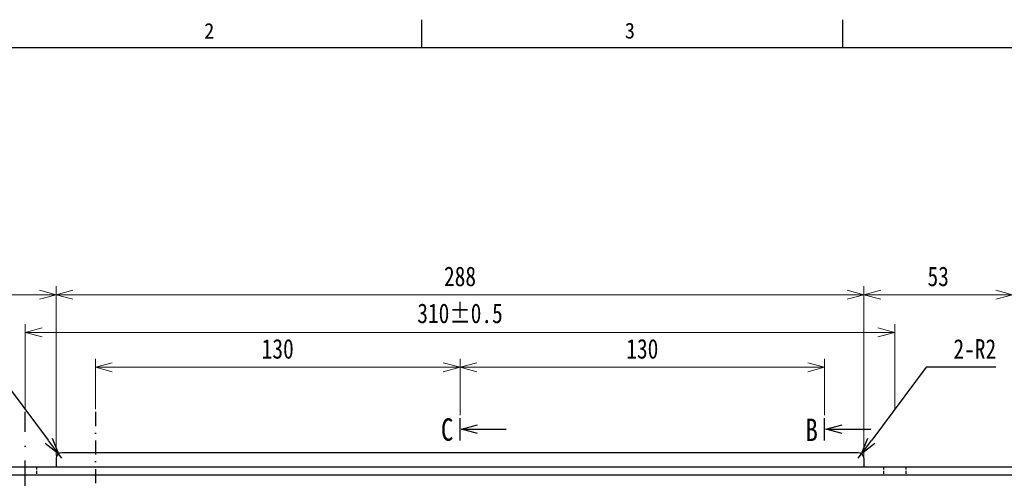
# Model space of a CAD drawing. Extents: x 641 to 1470, y 11 to 605.
# Tile 5 of 17: x 765 to 941, y 508 to 590. Entities that reach past the tile are written whole.
import ezdxf

# ---------------------------------------------------------------- set-up
doc = ezdxf.new("R2010")
doc.units = 0
doc.header["$MEASUREMENT"] = 0
doc.linetypes.add('DASHDOT', pattern=[1, 0.5, -0.25, 0, -0.25])
doc.linetypes.add('DASHED', pattern=[0.75, 0.5, -0.25])
doc.layers.get('0').update_dxf_attribs({"linetype": 'CONTINUOUS'})
doc.layers.get('DEFPOINTS').update_dxf_attribs({"linetype": 'CONTINUOUS'})
for name, color, linetype in [('DD0-2', 4, 'CONTINUOUS'), ('M1-1', 2, 'CONTINUOUS'), ('M1-2', 2, 'CONTINUOUS'), ('M21-1', 2, 'CONTINUOUS'), ('M4-2', 114, 'CONTINUOUS'), ('M80-2', 7, 'CONTINUOUS'), ('M80-3', 7, 'CONTINUOUS')]:
    doc.layers.add(name, color=color, linetype=linetype)
doc.styles.add('FS2312', font='txt', dxfattribs={"width": 0.8})
doc.styles.add('HANKAKU', font='txt')
doc.dimstyles.new('ISO-25', dxfattribs={"dimtxt": 3.5, "dimasz": 3, "dimexe": 1.5, "dimexo": 0.5, "dimtad": 1, "dimdec": 1, "dimlfac": 2, "dimdsep": 46, "dimtxsty": 'FS2312', "dimblk": 'OPEN30', "dimcen": 0.09, "dimclrd": 4, "dimclre": 4, "dimclrt": 4, "dimadec": 0, "dimazin": 0, "dimtfac": 1, "dimtdec": 1, "dimtmove": 0, "dimatfit": 3, "dimldrblk": 'OPEN30', "dimfxl": 1, "dimlwd": 18, "dimlwe": 18, "dimarcsym": 0})
doc.dimstyles.new('LEADSTYL', dxfattribs={"dimtxt": 3, "dimasz": 3, "dimexe": 0.18, "dimexo": 0.0625, "dimgap": 1, "dimtad": 0, "dimtih": 1, "dimtoh": 1, "dimdec": 4, "dimzin": 0, "dimdsep": 46, "dimtxsty": 'Standard', "dimblk1": 'OPEN', "dimblk2": 'OPEN', "dimsah": 1, "dimcen": 0.09, "dimadec": 0, "dimazin": 0, "dimtfac": 1, "dimtdec": 4, "dimtofl": 0, "dimtmove": 0, "dimatfit": 3, "dimldrblk": 'OPEN', "dimfxl": 1, "dimtolj": 1, "dimtzin": 0, "dimarcsym": 0})
doc.dimstyles.get("Standard").update_dxf_attribs({"dimtxt": 3.5, "dimasz": 3, "dimexe": 1.5, "dimexo": 0.5, "dimgap": 1.5, "dimtad": 3, "dimtoh": 1, "dimlfac": 0.5, "dimdsep": 46, "dimtxsty": 'FS2312', "dimblk1": 'OPEN', "dimblk2": 'OPEN', "dimsah": 1, "dimcen": 0.09, "dimadec": 0, "dimazin": 0, "dimtfac": 1, "dimtmove": 0, "dimatfit": 3, "dimldrblk": 'OPEN', "dimfxl": 1, "dimtolj": 1, "dimtzin": 0, "dimarcsym": 0})

# ---------------------------------------------------------------- blocks, each defined once
blk = doc.blocks.new('_OPEN')
at = {"color": 0}
for p, q in [((0, 0), (-1, 0)), ((-0.966, 0.259), (0, 0)), ((0, 0), (-0.966, -0.259))]:
    blk.add_line(p, q, dxfattribs=at)
blk = doc.blocks.new('_Open30')
at = {"color": 0, "linetype": 'ByBlock', "lineweight": -2}
for p, q in [((-1, 0.268), (0, 0)), ((0, 0), (-1, -0.268)), ((0, 0), (-1, 0))]:
    blk.add_line(p, q, dxfattribs=at)
blk = doc.blocks.new('*D285')
at = {"layer": 'DD0-2', "color": 4, "lineweight": 18, "transparency": 16777216}
for p, q in [((843.6, 519.31), (843.6, 529.39)), ((908.6, 519.31), (908.6, 529.39)), ((905.6, 527.89), (846.6, 527.89))]:
    blk.add_line(p, q, dxfattribs=at)
at = {"layer": 'DEFPOINTS', "color": 0, "transparency": 16777216}
for p in [(843.6, 527.89), (843.6, 518.81), (908.6, 518.81)]:
    blk.add_point(p, dxfattribs=at)
at = {"layer": 'DD0-2', "color": 4, "lineweight": 18, "transparency": 16777216, "xscale": 3, "yscale": 3, "zscale": 3, "rotation": 180}
blk.add_blockref('_Open30', (843.6, 527.89), dxfattribs=at)
at = {"layer": 'DD0-2', "color": 4, "lineweight": 18, "transparency": 16777216, "xscale": 3, "yscale": 3, "zscale": 3}
blk.add_blockref('_Open30', (908.6, 527.89), dxfattribs=at)
at = {"layer": 'DD0-2', "color": 4, "transparency": 16777216, "insert": (876.1, 531.14), "char_height": 3.5, "attachment_point": 5, "style": 'FS2312'}
blk.add_mtext('130', dxfattribs=at)
blk = doc.blocks.new('*D286')
at = {"layer": 'DD0-2', "color": 4, "lineweight": 18, "transparency": 16777216}
for p, q in [((778.6, 520.4), (778.6, 529.39)), ((843.6, 519.31), (843.6, 529.39)), ((840.6, 527.89), (781.6, 527.89))]:
    blk.add_line(p, q, dxfattribs=at)
at = {"layer": 'DEFPOINTS', "color": 0, "transparency": 16777216}
for p in [(778.6, 527.89), (778.6, 519.9), (843.6, 518.81)]:
    blk.add_point(p, dxfattribs=at)
at = {"layer": 'DD0-2', "color": 4, "lineweight": 18, "transparency": 16777216, "xscale": 3, "yscale": 3, "zscale": 3, "rotation": 180}
blk.add_blockref('_Open30', (778.6, 527.89), dxfattribs=at)
at = {"layer": 'DD0-2', "color": 4, "lineweight": 18, "transparency": 16777216, "xscale": 3, "yscale": 3, "zscale": 3}
blk.add_blockref('_Open30', (843.6, 527.89), dxfattribs=at)
at = {"layer": 'DD0-2', "color": 4, "transparency": 16777216, "insert": (811.1, 531.14), "char_height": 3.5, "attachment_point": 5, "style": 'FS2312'}
blk.add_mtext('130', dxfattribs=at)
blk = doc.blocks.new('*D300')
at = {"layer": 'DD0-2', "color": 0, "lineweight": -2, "transparency": 16777216}
for p, q in [((748, 527.89), (760.45, 527.89)), ((760.45, 527.89), (770.2, 514.85)), ((772.6, 511.64), (772, 512.44))]:
    blk.add_line(p, q, dxfattribs=at)
at = {"layer": 'DEFPOINTS', "color": 0, "transparency": 16777216}
for p in [(772, 512.44), (772.6, 511.64)]:
    blk.add_point(p, dxfattribs=at)
at = {"layer": 'DD0-2', "color": 0, "lineweight": -2, "transparency": 16777216, "xscale": 3, "yscale": 3, "zscale": 3, "rotation": 306.7896996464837}
blk.add_blockref('_OPEN', (772, 512.44), dxfattribs=at)
at = {"layer": 'DD0-2', "color": 0, "transparency": 16777216, "insert": (751.76, 531.14), "char_height": 3.5, "attachment_point": 5, "style": 'FS2312'}
blk.add_mtext('\\A1;2-R2', dxfattribs=at)
blk = doc.blocks.new('*D301')
at = {"layer": 'DD0-2', "color": 0, "lineweight": -2, "transparency": 16777216}
for p, q in [((926.69, 527.89), (916.99, 514.85)), ((939.14, 527.89), (926.69, 527.89)), ((914.6, 511.64), (915.2, 512.44))]:
    blk.add_line(p, q, dxfattribs=at)
at = {"layer": 'DEFPOINTS', "color": 0, "transparency": 16777216}
for p in [(914.6, 511.64), (915.2, 512.44)]:
    blk.add_point(p, dxfattribs=at)
at = {"layer": 'DD0-2', "color": 0, "lineweight": -2, "transparency": 16777216, "xscale": 3, "yscale": 3, "zscale": 3, "rotation": 233.3364075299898}
blk.add_blockref('_OPEN', (915.2, 512.44), dxfattribs=at)
at = {"layer": 'DD0-2', "color": 0, "transparency": 16777216, "insert": (935.38, 531.14), "char_height": 3.5, "attachment_point": 5, "style": 'FS2312'}
blk.add_mtext('\\A1;2-R2', dxfattribs=at)
blk = doc.blocks.new('*D304')
at = {"layer": 'DD0-2', "color": 4, "lineweight": 18, "transparency": 16777216}
for p, q in [((968.35, 510.14), (990.1, 510.14)), ((988.6, 254.64), (988.6, 507.14)), ((772.1, 251.64), (990.1, 251.64))]:
    blk.add_line(p, q, dxfattribs=at)
at = {"layer": 'DEFPOINTS', "color": 0, "transparency": 16777216}
for p in [(967.85, 510.14), (988.6, 510.14), (771.6, 251.64)]:
    blk.add_point(p, dxfattribs=at)
at = {"layer": 'DD0-2', "color": 4, "lineweight": 18, "transparency": 16777216, "xscale": 3, "yscale": 3, "zscale": 3}
for p, rotation in [((988.6, 510.14), 90), ((988.6, 251.64), 270)]:
    blk.add_blockref('_Open30', p, dxfattribs=dict(at, rotation=rotation))
at = {"layer": 'DD0-2', "color": 4, "transparency": 16777216, "insert": (984.46, 380.89), "char_height": 3.5, "attachment_point": 5, "rotation": 90, "style": 'FS2312'}
blk.add_mtext('517{\\H0.6x;\\S+0.2^ -0.3;}（大）', dxfattribs=at)
blk = doc.blocks.new('*D305')
at = {"layer": 'DD0-2', "color": 4, "lineweight": 18, "transparency": 16777216}
for p, q in [((915.6, 512.14), (915.6, 542.31)), ((918.6, 540.81), (939.1, 540.81)), ((942.1, 512.14), (942.1, 542.31))]:
    blk.add_line(p, q, dxfattribs=at)
at = {"layer": 'DEFPOINTS', "color": 0, "transparency": 16777216}
for p in [(942.1, 540.81), (915.6, 511.64), (942.1, 511.64)]:
    blk.add_point(p, dxfattribs=at)
at = {"layer": 'DD0-2', "color": 4, "lineweight": 18, "transparency": 16777216, "xscale": 3, "yscale": 3, "zscale": 3, "rotation": 180}
blk.add_blockref('_Open30', (915.6, 540.81), dxfattribs=at)
at = {"layer": 'DD0-2', "color": 4, "lineweight": 18, "transparency": 16777216, "xscale": 3, "yscale": 3, "zscale": 3}
blk.add_blockref('_Open30', (942.1, 540.81), dxfattribs=at)
at = {"layer": 'DD0-2', "color": 4, "transparency": 16777216, "insert": (928.85, 544.06), "char_height": 3.5, "attachment_point": 5, "style": 'FS2312'}
blk.add_mtext('53', dxfattribs=at)
blk = doc.blocks.new('*D306')
at = {"layer": 'DD0-2', "color": 4, "lineweight": 18, "transparency": 16777216}
for p, q in [((745.1, 512.14), (745.1, 542.31)), ((748.1, 540.81), (768.6, 540.81)), ((771.6, 512.14), (771.6, 542.31))]:
    blk.add_line(p, q, dxfattribs=at)
at = {"layer": 'DEFPOINTS', "color": 0, "transparency": 16777216}
for p in [(771.6, 540.81), (745.1, 511.64), (771.6, 511.64)]:
    blk.add_point(p, dxfattribs=at)
at = {"layer": 'DD0-2', "color": 4, "lineweight": 18, "transparency": 16777216, "xscale": 3, "yscale": 3, "zscale": 3, "rotation": 180}
blk.add_blockref('_Open30', (745.1, 540.81), dxfattribs=at)
at = {"layer": 'DD0-2', "color": 4, "lineweight": 18, "transparency": 16777216, "xscale": 3, "yscale": 3, "zscale": 3}
blk.add_blockref('_Open30', (771.6, 540.81), dxfattribs=at)
at = {"layer": 'DD0-2', "color": 4, "transparency": 16777216, "insert": (758.35, 544.06), "char_height": 3.5, "attachment_point": 5, "style": 'FS2312'}
blk.add_mtext('53', dxfattribs=at)
blk = doc.blocks.new('*D307')
at = {"layer": 'DD0-2', "color": 4, "lineweight": 18, "transparency": 16777216}
for p, q in [((771.6, 512.14), (771.6, 542.31)), ((774.6, 540.81), (912.6, 540.81)), ((915.6, 510.64), (915.6, 542.31))]:
    blk.add_line(p, q, dxfattribs=at)
at = {"layer": 'DEFPOINTS', "color": 0, "transparency": 16777216}
for p in [(915.6, 540.81), (771.6, 511.64), (915.6, 510.14)]:
    blk.add_point(p, dxfattribs=at)
at = {"layer": 'DD0-2', "color": 4, "lineweight": 18, "transparency": 16777216, "xscale": 3, "yscale": 3, "zscale": 3, "rotation": 180}
blk.add_blockref('_Open30', (771.6, 540.81), dxfattribs=at)
at = {"layer": 'DD0-2', "color": 4, "lineweight": 18, "transparency": 16777216, "xscale": 3, "yscale": 3, "zscale": 3}
blk.add_blockref('_Open30', (915.6, 540.81), dxfattribs=at)
at = {"layer": 'DD0-2', "color": 4, "transparency": 16777216, "insert": (843.6, 544.06), "char_height": 3.5, "attachment_point": 5, "style": 'FS2312'}
blk.add_mtext('288', dxfattribs=at)
blk = doc.blocks.new('*D327')
at = {"layer": 'DD0-2', "color": 4, "lineweight": 18, "transparency": 16777216}
for p, q in [((766.1, 520.4), (766.1, 535.59)), ((921.1, 520.4), (921.1, 535.59)), ((769.1, 534.09), (918.1, 534.09))]:
    blk.add_line(p, q, dxfattribs=at)
at = {"layer": 'DEFPOINTS', "color": 0, "transparency": 16777216}
for p in [(921.1, 534.09), (766.1, 519.9), (921.1, 519.9)]:
    blk.add_point(p, dxfattribs=at)
at = {"layer": 'DD0-2', "color": 4, "lineweight": 18, "transparency": 16777216, "xscale": 3, "yscale": 3, "zscale": 3, "rotation": 180}
blk.add_blockref('_Open30', (766.1, 534.09), dxfattribs=at)
at = {"layer": 'DD0-2', "color": 4, "lineweight": 18, "transparency": 16777216, "xscale": 3, "yscale": 3, "zscale": 3}
blk.add_blockref('_Open30', (921.1, 534.09), dxfattribs=at)
at = {"layer": 'DD0-2', "color": 4, "transparency": 16777216, "insert": (843.6, 537.47), "char_height": 3.5, "attachment_point": 5, "style": 'FS2312'}
blk.add_mtext('310%%p0.5', dxfattribs=at)

msp = doc.modelspace()

# ---------------------------------------------------------------- linework, layer by layer
at = {"color": 114, "linetype": 'Continuous', "ltscale": 0.1}
msp.add_line((1462.3217, 584.8585), (661.3217, 584.8585), dxfattribs=at)
at = {"layer": 'M1-1', "color": 7, "linetype": 'DASHDOT', "ltscale": 10}
msp.add_line((766.097, 243.6765), (766.097, 519.8985), dxfattribs=at)
at = {"layer": 'M1-2'}
for p, q in [((914.598, 512.6415), (772.597, 512.6415)), ((771.597, 511.6415), (771.597, 510.1415)), ((915.598, 511.6415), (915.598, 510.1415)), ((719.347, 510.1415), (967.847, 510.1415)), ((966.347, 508.6415), (720.847, 508.6415))]:
    msp.add_line(p, q, dxfattribs=at)
at = {"layer": 'M1-2', "linetype": 'DASHED'}
for p, q in [((768.097, 510.1415), (768.097, 508.6415)), ((919.098, 510.1415), (919.098, 508.6415)), ((923.098, 510.1415), (923.098, 508.6415))]:
    msp.add_line(p, q, dxfattribs=at)
at = {"layer": 'M1-2'}
for centre, start, end in [((772.597, 511.6415), 90, 180), ((914.598, 511.6415), 0, 90)]:
    msp.add_arc(centre, 1, start, end, dxfattribs=at)
at = {"layer": 'M21-1', "color": 7, "linetype": 'DASHDOT', "ltscale": 5}
msp.add_line((778.597, 519.8985), (778.597, 243.6765), dxfattribs=at)
at = {"layer": 'M80-2', "color": 2}
for p, q in [((836.8167, 584.8585), (836.8167, 589.8585)), ((911.8187, 584.8585), (911.8187, 589.8585))]:
    msp.add_line(p, q, dxfattribs=at)
at = {"layer": 'M80-3', "color": 114}
for p, q in [((843.5963, 514.8104), (843.597, 518.8105)), ((908.5963, 514.8104), (908.597, 518.8105))]:
    msp.add_line(p, q, dxfattribs=at)

# ---------------------------------------------------------------- texts
at = {"layer": 'M4-2', "char_height": 4, "attachment_point": 7}
for s, insert in [('\\W0.81;{\\C2;C}', (840.1967, 514.7091)), ('\\W0.81;{\\C2;B}', (905.1967, 514.7091))]:
    msp.add_mtext(s, dxfattribs=dict(at, insert=insert))
at = {"layer": 'M80-2', "color": 154, "char_height": 2.8, "attachment_point": 7, "style": 'HANKAKU'}
for s, insert in [('{\\W0.95;2}', (797.9817, 586.4585)), ('{\\W0.95;3}', (872.9837, 586.4585))]:
    msp.add_mtext(s, dxfattribs=dict(at, insert=insert))

# ---------------------------------------------------------------- dimensions: what is measured, and where the dimension line sits
at = {"layer": 'DD0-2', "color": 4}
for base, p1, p2, picture, middle in [((771.597, 540.8128), (745.097, 511.6415), (771.597, 511.6415), '*D306', (758.347, 540.8128)), ((915.598, 540.8128), (771.597, 511.6415), (915.598, 510.1415), '*D307', (843.597, 540.8128)), ((942.097, 540.8128), (915.598, 511.6415), (942.097, 511.6415), '*D305', (928.848, 540.8128)), ((778.597, 527.8915), (843.597, 518.8105), (778.597, 519.8985), '*D286', (811.097, 527.8915)), ((843.597, 527.8915), (908.598, 518.8105), (843.597, 518.8105), '*D285', (876.098, 527.8915))]:
    dim = msp.add_linear_dim(base=base, p1=p1, p2=p2, dimstyle='ISO-25', override={"dimgap": 1.5}, dxfattribs=at)
    dim.commit()
    dim.dimension.update_dxf_attribs({"geometry": picture, "text_midpoint": middle, "dimtype": 160})
dim = msp.add_linear_dim(base=(921.097, 534.0916), p1=(766.097, 519.8985), p2=(921.097, 519.8985), text='<>%%p0.5', dimstyle='ISO-25', override={"dimgap": 1.5}, dxfattribs=at)
dim.commit()
dim.dimension.update_dxf_attribs({"geometry": '*D327', "text_midpoint": (843.598, 534.0916), "dimtype": 160})
at = {"layer": 'DD0-2'}
for center, mpoint, picture, middle in [((772.597, 511.6415), (771.998, 512.4425), '*D300', (751.7603, 527.8915)), ((914.598, 511.6415), (915.195, 512.4435), '*D301', (935.3791, 527.8915))]:
    dim = msp.add_radius_dim(center=center, mpoint=mpoint, text='2-<>', dimstyle='Standard', override={"dimlfac": 2}, dxfattribs=at)
    dim.commit()
    dim.dimension.update_dxf_attribs({"geometry": picture, "text_midpoint": middle, "dimtype": 164})
at = {"layer": 'DD0-2', "color": 4}
dim = msp.add_linear_dim(base=(988.598, 510.1415), p1=(771.597, 251.6415), p2=(967.847, 510.1415), angle=90, text='<>{\\H0.6x;\\S+0.2^ -0.3;}（大）', dimstyle='ISO-25', override={"dimgap": 1.5}, dxfattribs=at)
dim.commit()
dim.dimension.update_dxf_attribs({"geometry": '*D304', "text_midpoint": (988.598, 380.8915), "dimtype": 160})

# ---------------------------------------------------------------- leaders
at = {"layer": 'DD0-2'}
for points in [[(843.837, 516.8105), (851.837, 516.8105)], [(908.837, 516.8105), (916.837, 516.8105)]]:
    msp.add_leader(points, dimstyle='LEADSTYL', dxfattribs=at)

doc.saveas('drawing.dxf')
